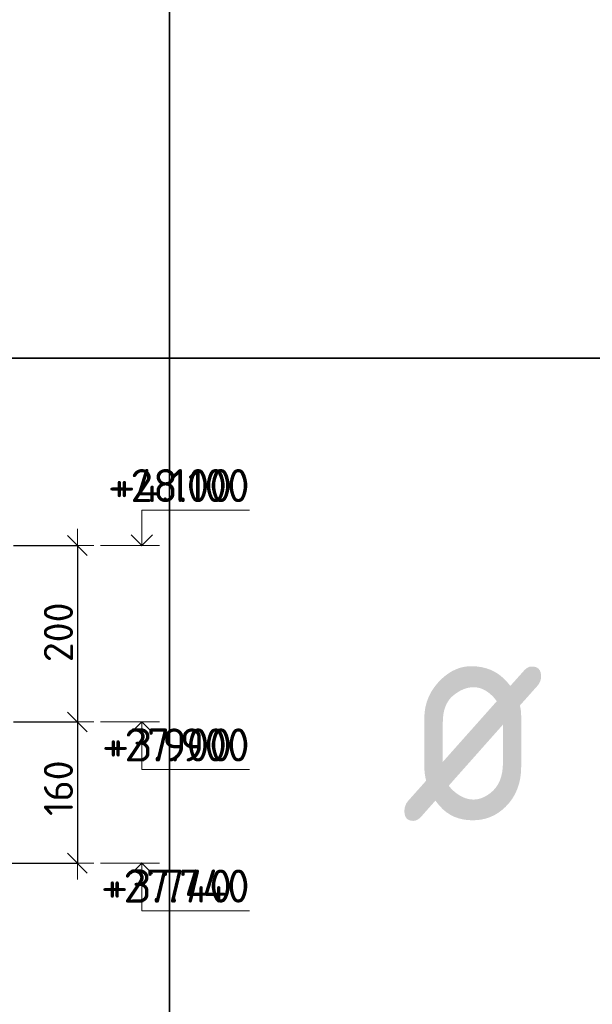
# Model space of a CAD drawing. Header units: metres. Extents: x -38 to 97, y -15 to 21.
# Tile 164 of 205: x 75.25 to 75.899, y 12.539 to 13.656. Entities that reach past the tile are written whole.
import ezdxf

# ---------------------------------------------------------------- set-up
doc = ezdxf.new("R2010")
doc.units = ezdxf.units.M
doc.header["$PDMODE"] = 65
doc.layers.add('XR$3$Размерная линия_ общее', color=7, linetype='Continuous', lineweight=13)
doc.layers.add('XR$4$Размерная линия_ общее', color=7, linetype='Continuous', lineweight=13)
doc.styles.add('ISOCPEUR', font='txt')
doc.dimstyles.new('DIMSTYLE_8', dxfattribs={"dimtxt": 0.033, "dimasz": 0.0375, "dimexe": 0, "dimexo": 0, "dimgap": 0.0165, "dimtad": 2, "dimdec": 0, "dimlfac": 1000, "dimrnd": 1, "dimzin": 12, "dimdsep": 46, "dimtxsty": 'ISOCPEUR', "dimblk1": 'ALL_ML_STRICH', "dimblk2": 'ALL_ML_STRICH', "dimsah": 1, "dimcen": 0, "dimclrd": 7, "dimclre": 256, "dimclrt": 7, "dimadec": 0, "dimazin": 0, "dimtfac": 1, "dimtdec": 0, "dimtix": 1, "dimtmove": 2, "dimatfit": 3, "dimfxl": 0, "dimtzin": 0, "dimlwd": 0, "dimlwe": -3, "dimarcsym": 0})

# ---------------------------------------------------------------- blocks, each defined once
blk = doc.blocks.new('СЛОЖНЫЙ_ОБЪЕКТ_6')
at = {"color": 7, "linetype": 'Continuous', "lineweight": 13, "transparency": 33554687}
blk.add_line((75.4084, 13.0595), (75.3417, 13.0595), dxfattribs=at)
blk.add_lwpolyline([(75.3884, 13.0595), (75.3884, 13.0995), (75.4907, 13.0995)], dxfattribs=at)
at = {"color": 7, "linetype": 'Continuous', "lineweight": 35, "transparency": 33554687}
blk.add_lwpolyline([(75.3763, 13.0716), (75.3884, 13.0595), (75.4005, 13.0716)], dxfattribs=at)
blk = doc.blocks.new('СЛОЖНЫЙ_ОБЪЕКТ_7')
at = {"color": 7, "linetype": 'Continuous', "lineweight": 13, "transparency": 33554687}
blk.add_line((75.4084, 12.8595), (75.3417, 12.8595), dxfattribs=at)
at = {"color": 7, "linetype": 'Continuous', "lineweight": 35, "transparency": 33554687}
blk.add_lwpolyline([(75.3763, 12.8474), (75.3884, 12.8595), (75.4005, 12.8474)], dxfattribs=at)
at = {"color": 7, "linetype": 'Continuous', "lineweight": 13, "transparency": 33554687}
blk.add_lwpolyline([(75.3884, 12.8595), (75.3884, 12.8055), (75.4907, 12.8055)], dxfattribs=at)
blk = doc.blocks.new('ALL_ML_STRICH')
at = {"color": 0, "linetype": 'ByBlock', "lineweight": -2}
for p, q in [((-0.3, -0.3), (0.3, 0.3)), ((0, -0.5), (0, 0.5)), ((-1, 0), (0.5, 0))]:
    blk.add_line(p, q, dxfattribs=at)
blk = doc.blocks.new('*D103')
at = {"layer": 'DEFPOINTS', "color": 7, "linetype": 'Continuous', "lineweight": 13, "transparency": 33554687}
for p in [(75.223, 13.0595), (75.3154, 13.0595), (75.223, 12.8595)]:
    blk.add_point(p, dxfattribs=at)
at = {"layer": 'XR$3$Размерная линия_ общее', "color": 253, "linetype": 'Continuous', "lineweight": -2, "true_color": 0xa0a0a0, "transparency": 33554687}
for p, q in [((75.243, 13.0595), (75.3154, 13.0595)), ((75.243, 12.8595), (75.3154, 12.8595))]:
    blk.add_line(p, q, dxfattribs=at)
at = {"layer": 'XR$3$Размерная линия_ общее', "color": 7, "linetype": 'Continuous', "lineweight": -2, "transparency": 33554687}
blk.add_line((75.3154, 13.0595), (75.3154, 12.8595), dxfattribs=at)
at = {"layer": 'XR$3$Размерная линия_ общее', "color": 7, "linetype": 'Continuous', "lineweight": 13, "transparency": 33554687, "xscale": 0.0375, "yscale": 0.0375, "zscale": 0.0375}
for p, rotation in [((75.3154, 13.0595), 90), ((75.3154, 12.8595), 270)]:
    blk.add_blockref('ALL_ML_STRICH', p, dxfattribs=dict(at, rotation=rotation))
at = {"layer": 'XR$3$Размерная линия_ общее', "color": 7, "linetype": 'Continuous', "lineweight": 13, "transparency": 33554687, "insert": (75.2939, 12.9611), "char_height": 0.033, "width": 0.099, "attachment_point": 5, "rotation": 90, "style": 'ISOCPEUR'}
blk.add_mtext('\\A1;{200}', dxfattribs=at)
blk = doc.blocks.new('*D104')
at = {"layer": 'DEFPOINTS', "color": 7, "linetype": 'Continuous', "lineweight": 13, "transparency": 33554687}
for p in [(75.223, 12.8595), (75.3154, 12.8595), (74.8994, 12.6995)]:
    blk.add_point(p, dxfattribs=at)
at = {"layer": 'XR$3$Размерная линия_ общее', "color": 253, "linetype": 'Continuous', "lineweight": -2, "true_color": 0xa0a0a0, "transparency": 33554687}
for p, q in [((75.243, 12.8595), (75.3154, 12.8595)), ((74.9194, 12.6995), (75.3154, 12.6995))]:
    blk.add_line(p, q, dxfattribs=at)
at = {"layer": 'XR$3$Размерная линия_ общее', "color": 7, "linetype": 'Continuous', "lineweight": -2, "transparency": 33554687}
blk.add_line((75.3154, 12.8595), (75.3154, 12.6995), dxfattribs=at)
at = {"layer": 'XR$3$Размерная линия_ общее', "color": 7, "linetype": 'Continuous', "lineweight": 13, "transparency": 33554687, "xscale": 0.0375, "yscale": 0.0375, "zscale": 0.0375}
for p, rotation in [((75.3154, 12.8595), 90), ((75.3154, 12.6995), 270)]:
    blk.add_blockref('ALL_ML_STRICH', p, dxfattribs=dict(at, rotation=rotation))
at = {"layer": 'XR$3$Размерная линия_ общее', "color": 7, "linetype": 'Continuous', "lineweight": 13, "transparency": 33554687, "insert": (75.2939, 12.7844), "char_height": 0.033, "width": 0.099, "attachment_point": 5, "rotation": 90, "style": 'ISOCPEUR'}
blk.add_mtext('\\A1;{160}', dxfattribs=at)
blk = doc.blocks.new('СЛОЖНЫЙ_ОБЪЕКТ_8')
at = {"color": 7, "linetype": 'Continuous', "lineweight": 13, "transparency": 33554687}
blk.add_line((75.4084, 12.6995), (75.3417, 12.6995), dxfattribs=at)
at = {"color": 7, "linetype": 'Continuous', "lineweight": 35, "transparency": 33554687}
blk.add_lwpolyline([(75.3763, 12.6874), (75.3884, 12.6995), (75.4005, 12.6874)], dxfattribs=at)
at = {"color": 7, "linetype": 'Continuous', "lineweight": 13, "transparency": 33554687}
blk.add_lwpolyline([(75.3884, 12.6995), (75.3884, 12.6455), (75.4907, 12.6455)], dxfattribs=at)
blk = doc.blocks.new('СЛОЖНЫЙ_ОБЪЕКТ_64')
at = {"color": 7, "linetype": 'Continuous', "lineweight": 13, "transparency": 33554687}
blk.add_line((75.4084, 13.0595), (75.3417, 13.0595), dxfattribs=at)
blk.add_lwpolyline([(75.3884, 13.0595), (75.3884, 13.0995), (75.5107, 13.0995)], dxfattribs=at)
at = {"color": 7, "linetype": 'Continuous', "lineweight": 35, "transparency": 33554687}
blk.add_lwpolyline([(75.3763, 13.0716), (75.3884, 13.0595), (75.4005, 13.0716)], dxfattribs=at)
blk = doc.blocks.new('СЛОЖНЫЙ_ОБЪЕКТ_65')
at = {"color": 7, "linetype": 'Continuous', "lineweight": 13, "transparency": 33554687}
blk.add_line((75.4084, 12.8595), (75.3417, 12.8595), dxfattribs=at)
at = {"color": 7, "linetype": 'Continuous', "lineweight": 35, "transparency": 33554687}
blk.add_lwpolyline([(75.3763, 12.8474), (75.3884, 12.8595), (75.4005, 12.8474)], dxfattribs=at)
at = {"color": 7, "linetype": 'Continuous', "lineweight": 13, "transparency": 33554687}
blk.add_lwpolyline([(75.3884, 12.8595), (75.3884, 12.8055), (75.5107, 12.8055)], dxfattribs=at)
blk = doc.blocks.new('СЛОЖНЫЙ_ОБЪЕКТ_66')
at = {"color": 7, "linetype": 'Continuous', "lineweight": 13, "transparency": 33554687}
blk.add_line((75.4084, 12.6995), (75.3417, 12.6995), dxfattribs=at)
at = {"color": 7, "linetype": 'Continuous', "lineweight": 35, "transparency": 33554687}
blk.add_lwpolyline([(75.3763, 12.6874), (75.3884, 12.6995), (75.4005, 12.6874)], dxfattribs=at)
at = {"color": 7, "linetype": 'Continuous', "lineweight": 13, "transparency": 33554687}
blk.add_lwpolyline([(75.3884, 12.6995), (75.3884, 12.6455), (75.5107, 12.6455)], dxfattribs=at)
blk = doc.blocks.new('*D582')
at = {"layer": 'DEFPOINTS', "color": 7, "linetype": 'Continuous', "lineweight": 13, "transparency": 33554687}
for p in [(75.223, 13.0595), (75.3154, 13.0595), (75.223, 12.8595)]:
    blk.add_point(p, dxfattribs=at)
at = {"layer": 'XR$4$Размерная линия_ общее', "color": 253, "linetype": 'Continuous', "lineweight": -2, "true_color": 0xa0a0a0, "transparency": 33554687}
for p, q in [((75.243, 13.0595), (75.3154, 13.0595)), ((75.243, 12.8595), (75.3154, 12.8595))]:
    blk.add_line(p, q, dxfattribs=at)
at = {"layer": 'XR$4$Размерная линия_ общее', "color": 7, "linetype": 'Continuous', "lineweight": -2, "transparency": 33554687}
blk.add_line((75.3154, 13.0595), (75.3154, 12.8595), dxfattribs=at)
at = {"layer": 'XR$4$Размерная линия_ общее', "color": 7, "linetype": 'Continuous', "lineweight": 13, "transparency": 33554687, "xscale": 0.0375, "yscale": 0.0375, "zscale": 0.0375}
for p, rotation in [((75.3154, 13.0595), 90), ((75.3154, 12.8595), 270)]:
    blk.add_blockref('ALL_ML_STRICH', p, dxfattribs=dict(at, rotation=rotation))
at = {"layer": 'XR$4$Размерная линия_ общее', "color": 7, "linetype": 'Continuous', "lineweight": 13, "transparency": 33554687, "insert": (75.2939, 12.9611), "char_height": 0.033, "width": 0.099, "attachment_point": 5, "rotation": 90, "style": 'ISOCPEUR'}
blk.add_mtext('\\A1;{200}', dxfattribs=at)
blk = doc.blocks.new('*D583')
at = {"layer": 'DEFPOINTS', "color": 7, "linetype": 'Continuous', "lineweight": 13, "transparency": 33554687}
for p in [(75.223, 12.8595), (75.3154, 12.8595), (74.8994, 12.6995)]:
    blk.add_point(p, dxfattribs=at)
at = {"layer": 'XR$4$Размерная линия_ общее', "color": 253, "linetype": 'Continuous', "lineweight": -2, "true_color": 0xa0a0a0, "transparency": 33554687}
for p, q in [((75.243, 12.8595), (75.3154, 12.8595)), ((74.9194, 12.6995), (75.3154, 12.6995))]:
    blk.add_line(p, q, dxfattribs=at)
at = {"layer": 'XR$4$Размерная линия_ общее', "color": 7, "linetype": 'Continuous', "lineweight": -2, "transparency": 33554687}
blk.add_line((75.3154, 12.8595), (75.3154, 12.6995), dxfattribs=at)
at = {"layer": 'XR$4$Размерная линия_ общее', "color": 7, "linetype": 'Continuous', "lineweight": 13, "transparency": 33554687, "xscale": 0.0375, "yscale": 0.0375, "zscale": 0.0375}
for p, rotation in [((75.3154, 12.8595), 90), ((75.3154, 12.6995), 270)]:
    blk.add_blockref('ALL_ML_STRICH', p, dxfattribs=dict(at, rotation=rotation))
at = {"layer": 'XR$4$Размерная линия_ общее', "color": 7, "linetype": 'Continuous', "lineweight": 13, "transparency": 33554687, "insert": (75.2939, 12.7844), "char_height": 0.033, "width": 0.099, "attachment_point": 5, "rotation": 90, "style": 'ISOCPEUR'}
blk.add_mtext('\\A1;{160}', dxfattribs=at)

msp = doc.modelspace()

# ---------------------------------------------------------------- linework, layer by layer
at = {"color": 7, "linetype": 'Continuous', "lineweight": 35, "transparency": 33554687}
for p, q in [((75.4198, 14.7717), (75.4198, 13.2717)), ((86.4198, 13.2717), (67.9198, 13.2717)), ((75.4198, 13.2717), (75.4198, 12.4717))]:
    msp.add_line(p, q, dxfattribs=at)

# ---------------------------------------------------------------- block references
for name in ['СЛОЖНЫЙ_ОБЪЕКТ_6', 'СЛОЖНЫЙ_ОБЪЕКТ_64', 'СЛОЖНЫЙ_ОБЪЕКТ_7', 'СЛОЖНЫЙ_ОБЪЕКТ_65', 'СЛОЖНЫЙ_ОБЪЕКТ_8', 'СЛОЖНЫЙ_ОБЪЕКТ_66']:
    msp.add_blockref(name, (0, 0), dxfattribs=at)

# ---------------------------------------------------------------- texts
at = {"color": 7, "linetype": 'Continuous', "lineweight": 13, "transparency": 33554687, "char_height": 0.0375, "attachment_point": 9, "style": 'ISOCPEUR'}
for s, insert, width in [('\\A1;{\\fISOCPEUR|i0|b0;\\H0.037500;\\W1.000000;\\C7;+28.100}\\P', (75.5107, 13.1087), 0.178404), ('\\A1;{\\fISOCPEUR|i0|b0;\\H0.037500;\\W1.000000;\\C7;+4.100}\\P', (75.4907, 13.1087), 0.155671), ('\\A1;{\\fISOCPEUR|i0|b0;\\H0.037500;\\W1.000000;\\C7;+27.900}\\P', (75.5107, 12.8147), 0.186702), ('\\A1;{\\fISOCPEUR|i0|b0;\\H0.037500;\\W1.000000;\\C7;+3.900}\\P', (75.4907, 12.8147), 0.160312), ('\\A1;{\\fISOCPEUR|i0|b0;\\H0.037500;\\W1.000000;\\C7;+27.740}\\P', (75.5107, 12.6547), 0.190469), ('\\A1;{\\fISOCPEUR|i0|b0;\\H0.037500;\\W1.000000;\\C7;+3.740}\\P', (75.4907, 12.6547), 0.164085)]:
    msp.add_mtext(s, dxfattribs=dict(at, insert=insert, width=width))
at = {"color": 7, "linetype": 'Continuous', "lineweight": 35, "transparency": 33554687, "insert": (75.6817, 12.7467), "char_height": 0.25, "width": 0.327205, "attachment_point": 7, "style": 'ISOCPEUR'}
msp.add_mtext('\\W0.82;ø', dxfattribs=at)

# ---------------------------------------------------------------- dimensions: what is measured, and where the dimension line sits
at = {"layer": 'XR$3$Размерная линия_ общее', "color": 7, "linetype": 'Continuous', "lineweight": 13, "transparency": 33554687}
for base, p1, p2, picture, middle in [((75.3154, 12.8595), (75.243, 13.0595), (75.243, 12.8595), '*D103', (75.2939, 12.9611)), ((75.3154, 12.6995), (75.243, 12.8595), (74.9194, 12.6995), '*D104', (75.2939, 12.7844))]:
    dim = msp.add_linear_dim(base=base, p1=p1, p2=p2, angle=270, dimstyle='DIMSTYLE_8', override={"dimpost": '<>', "dimclrd": 7, "dimclre": 253, "dimclrt": 7, "dimlwd": 0, "dimlwe": 65533}, dxfattribs=at)
    dim.commit()
    dim.dimension.update_dxf_attribs({"geometry": picture, "text_midpoint": middle, "dimtype": 160})
at = {"layer": 'XR$4$Размерная линия_ общее', "color": 7, "linetype": 'Continuous', "lineweight": 13, "transparency": 33554687}
for base, p1, p2, picture, middle in [((75.3154, 12.8595), (75.243, 13.0595), (75.243, 12.8595), '*D582', (75.2939, 12.9611)), ((75.3154, 12.6995), (75.243, 12.8595), (74.9194, 12.6995), '*D583', (75.2939, 12.7844))]:
    dim = msp.add_linear_dim(base=base, p1=p1, p2=p2, angle=270, dimstyle='DIMSTYLE_8', override={"dimpost": '<>', "dimclrd": 7, "dimclre": 253, "dimclrt": 7, "dimlwd": 0, "dimlwe": 65533}, dxfattribs=at)
    dim.commit()
    dim.dimension.update_dxf_attribs({"geometry": picture, "text_midpoint": middle, "dimtype": 160})

doc.saveas('drawing.dxf')
